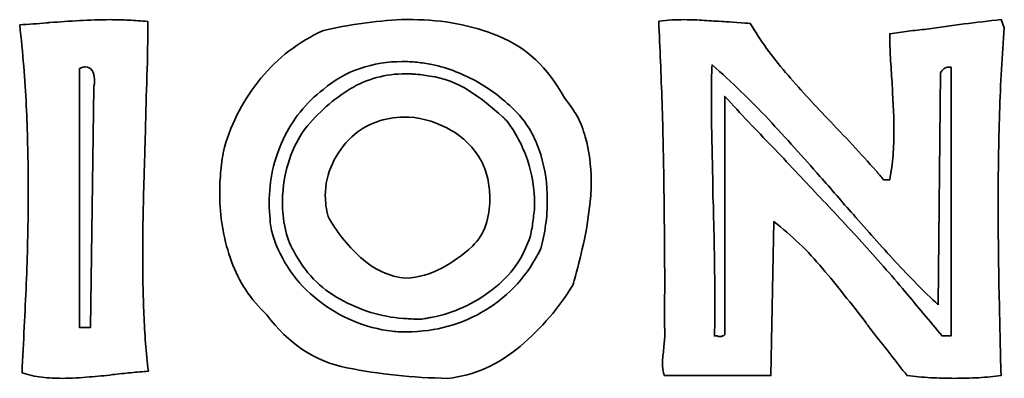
# Model space of a CAD drawing. Header units: centimetres. Extents: x -17 to 23.6, y -21.5 to 19.4.
# Tile 7 of 93: x 2.662 to 4.514, y -10.753 to -10.078. Entities that reach past the tile are written whole.
import ezdxf

# ---------------------------------------------------------------- set-up
doc = ezdxf.new("R2010")
doc.units = ezdxf.units.CM
doc.header["$MEASUREMENT"] = 0
doc.layers.add('Layer 1', color=7, linetype='Continuous')

msp = doc.modelspace()

# ---------------------------------------------------------------- linework, layer by layer
at = {"layer": 'Layer 1', "color": 36, "lineweight": 35}
for points, knots in [([(2.66224, -10.08731), (2.67049, -10.08678), (2.67889, -10.08621), (2.68746, -10.08554), (2.68746, -10.08554), (2.696, -10.08498), (2.70439, -10.08431), (2.71265, -10.08375), (2.71265, -10.08375), (2.71392, -10.08375), (2.71501, -10.0836), (2.71582, -10.08332), (2.71582, -10.08332), (2.71667, -10.08304), (2.71777, -10.0829), (2.719, -10.0829), (2.719, -10.0829), (2.7372, -10.08166), (2.75594, -10.08057), (2.77481, -10.07934), (2.77481, -10.07934), (2.79368, -10.0781), (2.81298, -10.07754), (2.83242, -10.07754), (2.83242, -10.07754), (2.84427, -10.07754), (2.85598, -10.07782), (2.86755, -10.07849), (2.86755, -10.07849), (2.87898, -10.07905), (2.89098, -10.07986), (2.9034, -10.08113), (2.9034, -10.08113), (2.9034, -10.1149), (2.90283, -10.14894), (2.9016, -10.18351), (2.9016, -10.18351), (2.9005, -10.21808), (2.89952, -10.25283), (2.89899, -10.28783), (2.89899, -10.28783), (2.89842, -10.30077), (2.89786, -10.31362), (2.89761, -10.32628), (2.89761, -10.32628), (2.89733, -10.33909), (2.89691, -10.35189), (2.89634, -10.36487), (2.89634, -10.36487), (2.89567, -10.39091), (2.89511, -10.41694), (2.89458, -10.44298), (2.89458, -10.44298), (2.89401, -10.46905), (2.89359, -10.49494), (2.89359, -10.52098), (2.89359, -10.52098), (2.89359, -10.5589), (2.89444, -10.59608), (2.89581, -10.63274), (2.89581, -10.63274), (2.89733, -10.66939), (2.90022, -10.70523), (2.90435, -10.74009), (2.90435, -10.74009), (2.89359, -10.74065), (2.88272, -10.74161), (2.8714, -10.74273), (2.8714, -10.74273), (2.86025, -10.74397), (2.84868, -10.74506), (2.83697, -10.7463), (2.83697, -10.7463), (2.82981, -10.74753), (2.8225, -10.74838), (2.8152, -10.74891), (2.8152, -10.74891), (2.80776, -10.74947), (2.8006, -10.75014), (2.7934, -10.75071), (2.7934, -10.75071), (2.78515, -10.75127), (2.77675, -10.75194), (2.76821, -10.75251), (2.76821, -10.75251), (2.75953, -10.75307), (2.7511, -10.75332), (2.74285, -10.75332), (2.74285, -10.75332), (2.7299, -10.75332), (2.71681, -10.75265), (2.70383, -10.75113), (2.70383, -10.75113), (2.69088, -10.74975), (2.6785, -10.74686), (2.66665, -10.74273), (2.66665, -10.74273), (2.66954, -10.68414), (2.67229, -10.62833), (2.67462, -10.57516), (2.67462, -10.57516), (2.67698, -10.52197), (2.67808, -10.46905), (2.67808, -10.41641), (2.67808, -10.41641), (2.67808, -10.41641), (2.67808, -10.38181), (2.67808, -10.38181), (2.67808, -10.38181), (2.67808, -10.3351), (2.67698, -10.28769), (2.67462, -10.23946), (2.67462, -10.23946), (2.67229, -10.19124), (2.66816, -10.14051), (2.66224, -10.08731)], [0, 0, 0, 0, 0.0333333, 0.0333333, 0.0333333, 0.0333333, 0.0666667, 0.0666667, 0.0666667, 0.0666667, 0.1, 0.1, 0.1, 0.1, 0.1333333, 0.1333333, 0.1333333, 0.1333333, 0.1666667, 0.1666667, 0.1666667, 0.1666667, 0.2, 0.2, 0.2, 0.2, 0.2333333, 0.2333333, 0.2333333, 0.2333333, 0.2666667, 0.2666667, 0.2666667, 0.2666667, 0.3, 0.3, 0.3, 0.3, 0.3333333, 0.3333333, 0.3333333, 0.3333333, 0.3666667, 0.3666667, 0.3666667, 0.3666667, 0.4, 0.4, 0.4, 0.4, 0.4333333, 0.4333333, 0.4333333, 0.4333333, 0.4666667, 0.4666667, 0.4666667, 0.4666667, 0.5, 0.5, 0.5, 0.5, 0.5333333, 0.5333333, 0.5333333, 0.5333333, 0.5666667, 0.5666667, 0.5666667, 0.5666667, 0.6, 0.6, 0.6, 0.6, 0.6333333, 0.6333333, 0.6333333, 0.6333333, 0.6666667, 0.6666667, 0.6666667, 0.6666667, 0.7, 0.7, 0.7, 0.7, 0.7333333, 0.7333333, 0.7333333, 0.7333333, 0.7666667, 0.7666667, 0.7666667, 0.7666667, 0.8, 0.8, 0.8, 0.8, 0.8333333, 0.8333333, 0.8333333, 0.8333333, 0.8666667, 0.8666667, 0.8666667, 0.8666667, 0.9, 0.9, 0.9, 0.9, 0.9333333, 0.9333333, 0.9333333, 0.9333333, 1, 1, 1, 1]), ([(3.23356, -10.09793), (3.25656, -10.09271), (3.28055, -10.08816), (3.30535, -10.0847), (3.30535, -10.0847), (3.33029, -10.08113), (3.35538, -10.07877), (3.38074, -10.07754), (3.38074, -10.07754), (3.38074, -10.07754), (3.40208, -10.07754), (3.40208, -10.07754), (3.40208, -10.07754), (3.45818, -10.07754), (3.51208, -10.08787), (3.56348, -10.10869), (3.56348, -10.10869), (3.61488, -10.12936), (3.65608, -10.16806), (3.68681, -10.22486), (3.68681, -10.22486), (3.70568, -10.24662), (3.71877, -10.271), (3.72622, -10.29802), (3.72622, -10.29802), (3.73366, -10.3249), (3.73722, -10.35246), (3.73722, -10.38085), (3.73722, -10.38085), (3.73722, -10.38855), (3.73708, -10.39613), (3.73683, -10.40357), (3.73683, -10.40357), (3.73655, -10.41088), (3.73585, -10.41846), (3.73461, -10.42619), (3.73461, -10.42619), (3.73228, -10.45099), (3.72826, -10.47565), (3.72262, -10.5002), (3.72262, -10.5002), (3.71711, -10.52472), (3.71133, -10.54758), (3.7054, -10.56896), (3.7054, -10.56896), (3.7047, -10.57061), (3.70431, -10.57227), (3.70403, -10.57375), (3.70403, -10.57375), (3.70374, -10.57527), (3.70332, -10.57654), (3.70279, -10.57778), (3.70279, -10.57778), (3.67729, -10.61979), (3.64423, -10.65824), (3.60341, -10.6931), (3.60341, -10.6931), (3.56263, -10.72799), (3.5173, -10.7481), (3.4677, -10.75332), (3.4677, -10.75332), (3.40141, -10.75222), (3.33816, -10.74549), (3.27794, -10.73349), (3.27794, -10.73349), (3.21758, -10.72136), (3.16727, -10.68802), (3.12716, -10.63358), (3.12716, -10.63358), (3.0963, -10.60466), (3.07425, -10.57114), (3.06063, -10.53297), (3.06063, -10.53297), (3.04698, -10.4948), (3.03967, -10.45568), (3.03844, -10.41543), (3.03844, -10.41543), (3.03844, -10.41543), (3.03844, -10.40661), (3.03844, -10.40661), (3.03844, -10.40661), (3.03844, -10.39119), (3.03925, -10.37616), (3.04063, -10.36142), (3.04063, -10.36142), (3.04214, -10.34653), (3.04437, -10.33207), (3.04726, -10.31788), (3.04726, -10.31788), (3.06144, -10.27005), (3.08444, -10.22666), (3.11602, -10.18806), (3.11602, -10.18806), (3.1477, -10.14933), (3.18685, -10.11931), (3.23356, -10.09793)], [0, 0, 0, 0, 0.04, 0.04, 0.04, 0.04, 0.08, 0.08, 0.08, 0.08, 0.12, 0.12, 0.12, 0.12, 0.16, 0.16, 0.16, 0.16, 0.2, 0.2, 0.2, 0.2, 0.24, 0.24, 0.24, 0.24, 0.28, 0.28, 0.28, 0.28, 0.32, 0.32, 0.32, 0.32, 0.36, 0.36, 0.36, 0.36, 0.4, 0.4, 0.4, 0.4, 0.44, 0.44, 0.44, 0.44, 0.48, 0.48, 0.48, 0.48, 0.52, 0.52, 0.52, 0.52, 0.56, 0.56, 0.56, 0.56, 0.6, 0.6, 0.6, 0.6, 0.64, 0.64, 0.64, 0.64, 0.68, 0.68, 0.68, 0.68, 0.72, 0.72, 0.72, 0.72, 0.76, 0.76, 0.76, 0.76, 0.8, 0.8, 0.8, 0.8, 0.84, 0.84, 0.84, 0.84, 0.88, 0.88, 0.88, 0.88, 0.92, 0.92, 0.92, 0.92, 1, 1, 1, 1]), ([(3.86443, -10.08029), (3.87269, -10.07905), (3.88098, -10.07838), (3.88923, -10.07796), (3.88923, -10.07796), (3.89749, -10.07768), (3.9055, -10.07754), (3.91308, -10.07754), (3.91308, -10.07754), (3.92561, -10.07754), (3.93788, -10.07796), (3.95002, -10.07891), (3.95002, -10.07891), (3.96198, -10.07976), (3.97439, -10.08057), (3.98681, -10.08113), (3.98681, -10.08113), (3.99507, -10.08166), (4.02812, -10.08403), (4.03641, -10.0847), (4.03641, -10.0847), (4.05529, -10.11655), (4.07748, -10.14728), (4.10298, -10.17688), (4.10298, -10.17688), (4.12831, -10.20651), (4.15463, -10.23548), (4.18193, -10.26384), (4.18193, -10.26384), (4.19777, -10.28038), (4.21347, -10.29693), (4.22892, -10.31347), (4.22892, -10.31347), (4.2442, -10.32998), (4.25895, -10.34625), (4.27316, -10.36223), (4.27316, -10.36223), (4.27563, -10.36526), (4.27796, -10.36801), (4.28032, -10.37066), (4.28032, -10.37066), (4.28265, -10.37341), (4.28502, -10.37616), (4.28734, -10.37906), (4.28734, -10.37906), (4.28734, -10.37906), (4.29892, -10.37906), (4.29892, -10.37906), (4.29892, -10.37906), (4.30195, -10.36375), (4.30403, -10.34833), (4.30512, -10.33302), (4.30512, -10.33302), (4.30636, -10.3176), (4.30692, -10.30229), (4.30692, -10.28687), (4.30692, -10.28687), (4.30692, -10.27156), (4.3065, -10.25625), (4.30555, -10.24126), (4.30555, -10.24126), (4.3047, -10.22609), (4.30403, -10.21092), (4.30332, -10.19551), (4.30332, -10.19551), (4.30223, -10.18019), (4.30114, -10.16478), (4.30029, -10.14947), (4.30029, -10.14947), (4.29934, -10.13405), (4.29892, -10.11902), (4.29892, -10.10414), (4.29892, -10.10414), (4.31077, -10.10248), (4.32248, -10.10082), (4.33391, -10.0993), (4.33391, -10.0993), (4.34552, -10.09779), (4.35723, -10.09655), (4.36894, -10.09532), (4.36894, -10.09532), (4.39208, -10.09172), (4.41523, -10.08858), (4.43865, -10.08554), (4.43865, -10.08554), (4.46193, -10.08265), (4.48522, -10.07986), (4.50825, -10.07754), (4.50825, -10.07754), (4.50825, -10.07754), (4.51446, -10.09271), (4.51446, -10.09271), (4.51446, -10.09271), (4.5103, -10.14411), (4.50727, -10.19769), (4.50564, -10.25364), (4.50564, -10.25364), (4.50384, -10.30945), (4.50286, -10.36583), (4.50286, -10.42259), (4.50286, -10.42259), (4.50286, -10.47939), (4.50356, -10.53548), (4.50466, -10.59115), (4.50466, -10.59115), (4.50589, -10.64667), (4.50702, -10.69903), (4.50825, -10.7481), (4.50825, -10.7481), (4.49517, -10.7499), (4.48123, -10.75113), (4.46606, -10.75208), (4.46606, -10.75208), (4.45107, -10.75293), (4.43576, -10.75332), (4.42048, -10.75332), (4.42048, -10.75332), (4.4056, -10.75332), (4.39071, -10.75293), (4.37568, -10.75208), (4.37568, -10.75208), (4.36051, -10.75113), (4.34591, -10.7499), (4.33172, -10.7481), (4.33172, -10.7481), (4.3211, -10.73501), (4.31077, -10.72206), (4.30071, -10.70897), (4.30071, -10.70897), (4.29066, -10.69599), (4.28061, -10.68304), (4.27055, -10.66996), (4.27055, -10.66996), (4.26766, -10.6665), (4.26463, -10.66279), (4.26173, -10.65895), (4.26173, -10.65895), (4.2587, -10.65507), (4.25605, -10.65136), (4.25372, -10.64791), (4.25372, -10.64791), (4.22712, -10.61291), (4.2, -10.57915), (4.17255, -10.54634), (4.17255, -10.54634), (4.145, -10.51343), (4.11441, -10.48408), (4.08079, -10.45801), (4.08079, -10.45801), (4.08079, -10.45801), (4.0754, -10.7481), (4.0754, -10.7481), (4.0754, -10.7481), (4.0754, -10.7481), (3.87505, -10.7481), (3.87505, -10.7481), (3.87505, -10.7481), (3.87378, -10.7445), (3.87297, -10.74079), (3.87227, -10.73695), (3.87227, -10.73695), (3.87174, -10.73307), (3.87145, -10.72908), (3.87145, -10.72495), (3.87145, -10.72495), (3.87145, -10.72026), (3.87174, -10.71557), (3.87227, -10.71088), (3.87227, -10.71088), (3.87297, -10.70605), (3.87354, -10.70139), (3.87406, -10.69656), (3.87406, -10.69656), (3.87406, -10.69656), (3.87406, -10.69215), (3.87406, -10.69215), (3.87406, -10.69215), (3.87477, -10.68802), (3.87516, -10.68389), (3.87544, -10.67973), (3.87544, -10.67973), (3.87572, -10.6756), (3.87586, -10.67147), (3.87586, -10.66735), (3.87586, -10.66735), (3.87586, -10.66735), (3.87586, -10.66114), (3.87586, -10.66114), (3.87586, -10.66114), (3.87586, -10.6599), (3.87572, -10.65895), (3.87544, -10.6581), (3.87544, -10.6581), (3.87516, -10.65715), (3.87505, -10.65606), (3.87505, -10.65493), (3.87505, -10.65493), (3.87558, -10.61235), (3.87572, -10.5691), (3.87544, -10.525), (3.87544, -10.525), (3.87516, -10.4809), (3.87477, -10.43709), (3.87406, -10.39324), (3.87406, -10.39324), (3.87354, -10.34007), (3.87227, -10.28716), (3.87064, -10.23449), (3.87064, -10.23449), (3.86884, -10.18199), (3.86676, -10.13045), (3.86443, -10.08029)], [0, 0, 0, 0, 0.0185185, 0.0185185, 0.0185185, 0.0185185, 0.037037, 0.037037, 0.037037, 0.037037, 0.0555556, 0.0555556, 0.0555556, 0.0555556, 0.0740741, 0.0740741, 0.0740741, 0.0740741, 0.0925926, 0.0925926, 0.0925926, 0.0925926, 0.1111111, 0.1111111, 0.1111111, 0.1111111, 0.1296296, 0.1296296, 0.1296296, 0.1296296, 0.1481481, 0.1481481, 0.1481481, 0.1481481, 0.1666667, 0.1666667, 0.1666667, 0.1666667, 0.1851852, 0.1851852, 0.1851852, 0.1851852, 0.2037037, 0.2037037, 0.2037037, 0.2037037, 0.2222222, 0.2222222, 0.2222222, 0.2222222, 0.2407407, 0.2407407, 0.2407407, 0.2407407, 0.2592593, 0.2592593, 0.2592593, 0.2592593, 0.2777778, 0.2777778, 0.2777778, 0.2777778, 0.2962963, 0.2962963, 0.2962963, 0.2962963, 0.3148148, 0.3148148, 0.3148148, 0.3148148, 0.3333333, 0.3333333, 0.3333333, 0.3333333, 0.3518519, 0.3518519, 0.3518519, 0.3518519, 0.3703704, 0.3703704, 0.3703704, 0.3703704, 0.3888889, 0.3888889, 0.3888889, 0.3888889, 0.4074074, 0.4074074, 0.4074074, 0.4074074, 0.4259259, 0.4259259, 0.4259259, 0.4259259, 0.4444444, 0.4444444, 0.4444444, 0.4444444, 0.462963, 0.462963, 0.462963, 0.462963, 0.4814815, 0.4814815, 0.4814815, 0.4814815, 0.5, 0.5, 0.5, 0.5, 0.5185185, 0.5185185, 0.5185185, 0.5185185, 0.537037, 0.537037, 0.537037, 0.537037, 0.5555556, 0.5555556, 0.5555556, 0.5555556, 0.5740741, 0.5740741, 0.5740741, 0.5740741, 0.5925926, 0.5925926, 0.5925926, 0.5925926, 0.6111111, 0.6111111, 0.6111111, 0.6111111, 0.6296296, 0.6296296, 0.6296296, 0.6296296, 0.6481481, 0.6481481, 0.6481481, 0.6481481, 0.6666667, 0.6666667, 0.6666667, 0.6666667, 0.6851852, 0.6851852, 0.6851852, 0.6851852, 0.7037037, 0.7037037, 0.7037037, 0.7037037, 0.7222222, 0.7222222, 0.7222222, 0.7222222, 0.7407407, 0.7407407, 0.7407407, 0.7407407, 0.7592593, 0.7592593, 0.7592593, 0.7592593, 0.7777778, 0.7777778, 0.7777778, 0.7777778, 0.7962963, 0.7962963, 0.7962963, 0.7962963, 0.8148148, 0.8148148, 0.8148148, 0.8148148, 0.8333333, 0.8333333, 0.8333333, 0.8333333, 0.8518519, 0.8518519, 0.8518519, 0.8518519, 0.8703704, 0.8703704, 0.8703704, 0.8703704, 0.8888889, 0.8888889, 0.8888889, 0.8888889, 0.9074074, 0.9074074, 0.9074074, 0.9074074, 0.9259259, 0.9259259, 0.9259259, 0.9259259, 0.9444444, 0.9444444, 0.9444444, 0.9444444, 0.962963, 0.962963, 0.962963, 0.962963, 1, 1, 1, 1]), ([(2.80141, -10.20447), (2.80197, -10.20267), (2.80236, -10.20073), (2.80278, -10.19868), (2.80278, -10.19868), (2.80307, -10.1966), (2.80321, -10.19441), (2.80321, -10.19205), (2.80321, -10.19205), (2.80321, -10.19205), (2.80321, -10.1893), (2.80321, -10.1893), (2.80321, -10.1893), (2.80264, -10.18337), (2.80099, -10.17815), (2.79837, -10.17332), (2.79837, -10.17332), (2.79562, -10.16862), (2.79135, -10.1663), (2.78543, -10.1663), (2.78543, -10.1663), (2.78433, -10.1663), (2.78282, -10.16658), (2.78102, -10.16711), (2.78102, -10.16711), (2.77922, -10.16781), (2.77717, -10.16862), (2.77481, -10.16986), (2.77481, -10.16986), (2.77481, -10.16986), (2.77481, -10.65757), (2.77481, -10.65757), (2.77481, -10.65757), (2.77481, -10.65757), (2.7952, -10.65757), (2.7952, -10.65757), (2.7952, -10.65757), (2.7952, -10.65757), (2.80141, -10.20447), (2.80141, -10.20447)], [0, 0, 0, 0, 0.0909091, 0.0909091, 0.0909091, 0.0909091, 0.1818182, 0.1818182, 0.1818182, 0.1818182, 0.2727273, 0.2727273, 0.2727273, 0.2727273, 0.3636364, 0.3636364, 0.3636364, 0.3636364, 0.4545455, 0.4545455, 0.4545455, 0.4545455, 0.5454545, 0.5454545, 0.5454545, 0.5454545, 0.6363636, 0.6363636, 0.6363636, 0.6363636, 0.7272727, 0.7272727, 0.7272727, 0.7272727, 0.8181818, 0.8181818, 0.8181818, 0.8181818, 1, 1, 1, 1]), ([(3.60246, -10.25766), (3.57823, -10.23216), (3.55258, -10.21163), (3.52531, -10.19593), (3.52531, -10.19593), (3.49814, -10.18034), (3.46893, -10.16891), (3.4375, -10.16189), (3.4375, -10.16189), (3.42815, -10.16009), (3.41877, -10.15871), (3.40967, -10.15786), (3.40967, -10.15786), (3.40043, -10.15691), (3.39108, -10.15649), (3.38169, -10.15649), (3.38169, -10.15649), (3.35442, -10.15649), (3.32811, -10.16076), (3.30274, -10.16933), (3.30274, -10.16933), (3.27738, -10.17801), (3.25423, -10.1911), (3.23356, -10.20888), (3.23356, -10.20888), (3.20051, -10.23424), (3.17514, -10.26578), (3.15778, -10.30328), (3.15778, -10.30328), (3.14025, -10.34089), (3.13157, -10.38057), (3.13157, -10.42259), (3.13157, -10.42259), (3.13157, -10.42728), (3.13171, -10.43211), (3.132, -10.43719), (3.132, -10.43719), (3.13228, -10.44217), (3.1327, -10.44714), (3.13337, -10.4518), (3.13337, -10.4518), (3.13337, -10.4572), (3.1338, -10.46228), (3.13461, -10.46739), (3.13461, -10.46739), (3.1356, -10.47237), (3.13655, -10.4773), (3.13778, -10.482), (3.13778, -10.482), (3.15376, -10.5323), (3.18244, -10.57365), (3.22379, -10.60614), (3.22379, -10.60614), (3.26514, -10.63866), (3.31156, -10.65824), (3.3631, -10.66474), (3.3631, -10.66474), (3.36779, -10.66526), (3.37245, -10.66555), (3.37714, -10.66555), (3.37714, -10.66555), (3.37714, -10.66555), (3.39051, -10.66555), (3.39051, -10.66555), (3.39051, -10.66555), (3.44495, -10.66555), (3.49444, -10.65189), (3.53907, -10.62434), (3.53907, -10.62434), (3.58373, -10.59679), (3.61816, -10.55862), (3.64243, -10.50955), (3.64243, -10.50955), (3.64656, -10.49466), (3.64959, -10.47967), (3.65167, -10.46422), (3.65167, -10.46422), (3.65386, -10.44891), (3.65481, -10.43321), (3.65481, -10.41723), (3.65481, -10.41723), (3.65481, -10.38773), (3.65069, -10.35919), (3.64243, -10.33164), (3.64243, -10.33164), (3.63414, -10.30423), (3.62081, -10.27943), (3.60246, -10.25766)], [0, 0, 0, 0, 0.0434783, 0.0434783, 0.0434783, 0.0434783, 0.0869565, 0.0869565, 0.0869565, 0.0869565, 0.1304348, 0.1304348, 0.1304348, 0.1304348, 0.173913, 0.173913, 0.173913, 0.173913, 0.2173913, 0.2173913, 0.2173913, 0.2173913, 0.2608696, 0.2608696, 0.2608696, 0.2608696, 0.3043478, 0.3043478, 0.3043478, 0.3043478, 0.3478261, 0.3478261, 0.3478261, 0.3478261, 0.3913043, 0.3913043, 0.3913043, 0.3913043, 0.4347826, 0.4347826, 0.4347826, 0.4347826, 0.4782609, 0.4782609, 0.4782609, 0.4782609, 0.5217391, 0.5217391, 0.5217391, 0.5217391, 0.5652174, 0.5652174, 0.5652174, 0.5652174, 0.6086957, 0.6086957, 0.6086957, 0.6086957, 0.6521739, 0.6521739, 0.6521739, 0.6521739, 0.6956522, 0.6956522, 0.6956522, 0.6956522, 0.7391304, 0.7391304, 0.7391304, 0.7391304, 0.7826087, 0.7826087, 0.7826087, 0.7826087, 0.826087, 0.826087, 0.826087, 0.826087, 0.8695652, 0.8695652, 0.8695652, 0.8695652, 0.9130435, 0.9130435, 0.9130435, 0.9130435, 1, 1, 1, 1]), ([(4.39028, -10.61496), (4.36245, -10.58906), (4.33543, -10.56165), (4.30911, -10.53297), (4.30911, -10.53297), (4.28279, -10.50433), (4.25662, -10.47483), (4.23058, -10.44478), (4.23058, -10.44478), (4.21996, -10.43292), (4.20949, -10.42093), (4.19915, -10.40883), (4.19915, -10.40883), (4.18881, -10.39669), (4.17834, -10.3847), (4.16761, -10.37285), (4.16761, -10.37285), (4.13632, -10.3369), (4.10393, -10.30092), (4.0706, -10.26507), (4.0706, -10.26507), (4.03708, -10.22941), (4.00181, -10.19522), (3.96462, -10.1627), (3.96462, -10.1627), (3.96406, -10.17579), (3.96364, -10.18887), (3.96364, -10.20224), (3.96364, -10.20224), (3.96364, -10.20224), (3.96364, -10.2425), (3.96364, -10.2425), (3.96364, -10.2425), (3.96364, -10.26744), (3.96406, -10.29238), (3.96462, -10.31746), (3.96462, -10.31746), (3.96515, -10.34254), (3.96572, -10.36791), (3.96639, -10.39324), (3.96639, -10.39324), (3.96639, -10.39324), (3.96639, -10.40978), (3.96639, -10.40978), (3.96639, -10.40978), (3.96639, -10.41529), (3.96667, -10.42107), (3.96723, -10.427), (3.96723, -10.427), (3.9678, -10.45773), (3.96847, -10.48835), (3.96903, -10.51879), (3.96903, -10.51879), (3.96956, -10.54924), (3.96984, -10.57929), (3.96984, -10.60878), (3.96984, -10.60878), (3.96984, -10.60878), (3.96984, -10.6417), (3.96984, -10.6417), (3.96984, -10.6417), (3.96984, -10.65232), (3.96956, -10.66294), (3.96903, -10.67355), (3.96903, -10.67355), (3.96903, -10.67355), (3.97439, -10.67355), (3.97439, -10.67355), (3.97439, -10.67355), (3.97549, -10.67408), (3.97662, -10.67451), (3.97743, -10.67451), (3.97743, -10.67451), (3.97743, -10.67451), (3.97962, -10.67451), (3.97962, -10.67451), (3.97962, -10.67451), (3.98142, -10.67451), (3.98321, -10.67408), (3.98501, -10.67355), (3.98501, -10.67355), (3.98681, -10.67299), (3.98791, -10.67176), (3.98844, -10.66996), (3.98844, -10.66996), (3.98844, -10.66996), (3.98844, -10.2221), (3.98844, -10.2221), (3.98844, -10.2221), (4.01863, -10.25463), (4.04841, -10.28617), (4.07762, -10.31661), (4.07762, -10.31661), (4.10697, -10.34709), (4.13547, -10.3774), (4.1632, -10.40745), (4.1632, -10.40745), (4.19156, -10.43709), (4.2194, -10.46697), (4.24656, -10.49702), (4.24656, -10.49702), (4.27383, -10.52719), (4.301, -10.5582), (4.32813, -10.59016), (4.32813, -10.59016), (4.33945, -10.60381), (4.35088, -10.6176), (4.36231, -10.6315), (4.36231, -10.6315), (4.37388, -10.6453), (4.38545, -10.65934), (4.39745, -10.67355), (4.39745, -10.67355), (4.39745, -10.67355), (4.41427, -10.67355), (4.41427, -10.67355), (4.41427, -10.67355), (4.41427, -10.67355), (4.41427, -10.16711), (4.41427, -10.16711), (4.41427, -10.16711), (4.41427, -10.16711), (4.41068, -10.16711), (4.41068, -10.16711), (4.41068, -10.16711), (4.40655, -10.16711), (4.40309, -10.1682), (4.40048, -10.17028), (4.40048, -10.17028), (4.39787, -10.17236), (4.39593, -10.17483), (4.39469, -10.17773), (4.39469, -10.17773), (4.39469, -10.17773), (4.39028, -10.61496), (4.39028, -10.61496)], [0, 0, 0, 0, 0.0285714, 0.0285714, 0.0285714, 0.0285714, 0.0571429, 0.0571429, 0.0571429, 0.0571429, 0.0857143, 0.0857143, 0.0857143, 0.0857143, 0.1142857, 0.1142857, 0.1142857, 0.1142857, 0.1428571, 0.1428571, 0.1428571, 0.1428571, 0.1714286, 0.1714286, 0.1714286, 0.1714286, 0.2, 0.2, 0.2, 0.2, 0.2285714, 0.2285714, 0.2285714, 0.2285714, 0.2571429, 0.2571429, 0.2571429, 0.2571429, 0.2857143, 0.2857143, 0.2857143, 0.2857143, 0.3142857, 0.3142857, 0.3142857, 0.3142857, 0.3428571, 0.3428571, 0.3428571, 0.3428571, 0.3714286, 0.3714286, 0.3714286, 0.3714286, 0.4, 0.4, 0.4, 0.4, 0.4285714, 0.4285714, 0.4285714, 0.4285714, 0.4571429, 0.4571429, 0.4571429, 0.4571429, 0.4857143, 0.4857143, 0.4857143, 0.4857143, 0.5142857, 0.5142857, 0.5142857, 0.5142857, 0.5428571, 0.5428571, 0.5428571, 0.5428571, 0.5714286, 0.5714286, 0.5714286, 0.5714286, 0.6, 0.6, 0.6, 0.6, 0.6285714, 0.6285714, 0.6285714, 0.6285714, 0.6571429, 0.6571429, 0.6571429, 0.6571429, 0.6857143, 0.6857143, 0.6857143, 0.6857143, 0.7142857, 0.7142857, 0.7142857, 0.7142857, 0.7428571, 0.7428571, 0.7428571, 0.7428571, 0.7714286, 0.7714286, 0.7714286, 0.7714286, 0.8, 0.8, 0.8, 0.8, 0.8285714, 0.8285714, 0.8285714, 0.8285714, 0.8571429, 0.8571429, 0.8571429, 0.8571429, 0.8857143, 0.8857143, 0.8857143, 0.8857143, 0.9142857, 0.9142857, 0.9142857, 0.9142857, 0.9428571, 0.9428571, 0.9428571, 0.9428571, 1, 1, 1, 1]), ([(3.43394, -10.18393), (3.45997, -10.1875), (3.48449, -10.19674), (3.50767, -10.21149), (3.50767, -10.21149), (3.53067, -10.22623), (3.55134, -10.2425), (3.56965, -10.26028), (3.56965, -10.26028), (3.57145, -10.26151), (3.57311, -10.26274), (3.57463, -10.26426), (3.57463, -10.26426), (3.576, -10.26578), (3.57738, -10.26701), (3.57847, -10.26825), (3.57847, -10.26825), (3.59516, -10.29016), (3.60796, -10.31471), (3.61721, -10.34184), (3.61721, -10.34184), (3.62631, -10.369), (3.63086, -10.39684), (3.63086, -10.42523), (3.63086, -10.42523), (3.63086, -10.43003), (3.63058, -10.43487), (3.63001, -10.43984), (3.63001, -10.43984), (3.62934, -10.44492), (3.62878, -10.44975), (3.62821, -10.45444), (3.62821, -10.45444), (3.62768, -10.45981), (3.62684, -10.46503), (3.62603, -10.47), (3.62603, -10.47), (3.62507, -10.47512), (3.62409, -10.47991), (3.62285, -10.48461), (3.62285, -10.48461), (3.61047, -10.52539), (3.58662, -10.55929), (3.55148, -10.58617), (3.55148, -10.58617), (3.51635, -10.61305), (3.47857, -10.63041), (3.43849, -10.63814), (3.43849, -10.63814), (3.43546, -10.63866), (3.43242, -10.63923), (3.42911, -10.63979), (3.42911, -10.63979), (3.42593, -10.64046), (3.42247, -10.64103), (3.41891, -10.6417), (3.41891, -10.6417), (3.41891, -10.6417), (3.40914, -10.6417), (3.40914, -10.6417), (3.40914, -10.6417), (3.40498, -10.6417), (3.40071, -10.64142), (3.3963, -10.64117), (3.3963, -10.64117), (3.39189, -10.64089), (3.38762, -10.64075), (3.38349, -10.64075), (3.38349, -10.64075), (3.34201, -10.63715), (3.3026, -10.62505), (3.26499, -10.60437), (3.26499, -10.60437), (3.22749, -10.5837), (3.19842, -10.5535), (3.17775, -10.51396), (3.17775, -10.51396), (3.17003, -10.50031), (3.16452, -10.4857), (3.16135, -10.47), (3.16135, -10.47), (3.15803, -10.4543), (3.15641, -10.43818), (3.15641, -10.42164), (3.15641, -10.42164), (3.15641, -10.42164), (3.15641, -10.41419), (3.15641, -10.41419), (3.15641, -10.41419), (3.15641, -10.41144), (3.15666, -10.40869), (3.15736, -10.40566), (3.15736, -10.40566), (3.15846, -10.38389), (3.16258, -10.36223), (3.1696, -10.34103), (3.1696, -10.34103), (3.1768, -10.31965), (3.18629, -10.30077), (3.19814, -10.28423), (3.19814, -10.28423), (3.22404, -10.25227), (3.25272, -10.2269), (3.28415, -10.20789), (3.28415, -10.20789), (3.31541, -10.18901), (3.3503, -10.17952), (3.38871, -10.17952), (3.38871, -10.17952), (3.38871, -10.17952), (3.3963, -10.17952), (3.3963, -10.17952), (3.3963, -10.17952), (3.39891, -10.17952), (3.40141, -10.17981), (3.40388, -10.18048), (3.40388, -10.18048), (3.40857, -10.18048), (3.41341, -10.18076), (3.41849, -10.18132), (3.41849, -10.18132), (3.42346, -10.18199), (3.42868, -10.18281), (3.43394, -10.18393)], [0, 0, 0, 0, 0.03125, 0.03125, 0.03125, 0.03125, 0.0625, 0.0625, 0.0625, 0.0625, 0.09375, 0.09375, 0.09375, 0.09375, 0.125, 0.125, 0.125, 0.125, 0.15625, 0.15625, 0.15625, 0.15625, 0.1875, 0.1875, 0.1875, 0.1875, 0.21875, 0.21875, 0.21875, 0.21875, 0.25, 0.25, 0.25, 0.25, 0.28125, 0.28125, 0.28125, 0.28125, 0.3125, 0.3125, 0.3125, 0.3125, 0.34375, 0.34375, 0.34375, 0.34375, 0.375, 0.375, 0.375, 0.375, 0.40625, 0.40625, 0.40625, 0.40625, 0.4375, 0.4375, 0.4375, 0.4375, 0.46875, 0.46875, 0.46875, 0.46875, 0.5, 0.5, 0.5, 0.5, 0.53125, 0.53125, 0.53125, 0.53125, 0.5625, 0.5625, 0.5625, 0.5625, 0.59375, 0.59375, 0.59375, 0.59375, 0.625, 0.625, 0.625, 0.625, 0.65625, 0.65625, 0.65625, 0.65625, 0.6875, 0.6875, 0.6875, 0.6875, 0.71875, 0.71875, 0.71875, 0.71875, 0.75, 0.75, 0.75, 0.75, 0.78125, 0.78125, 0.78125, 0.78125, 0.8125, 0.8125, 0.8125, 0.8125, 0.84375, 0.84375, 0.84375, 0.84375, 0.875, 0.875, 0.875, 0.875, 0.90625, 0.90625, 0.90625, 0.90625, 0.9375, 0.9375, 0.9375, 0.9375, 1, 1, 1, 1]), ([(3.53328, -10.34889), (3.52033, -10.32296), (3.5009, -10.30229), (3.47528, -10.28687), (3.47528, -10.28687), (3.4495, -10.27156), (3.42247, -10.26289), (3.39411, -10.26123), (3.39411, -10.26123), (3.39411, -10.26123), (3.38529, -10.26123), (3.38529, -10.26123), (3.38529, -10.26123), (3.36681, -10.26123), (3.34931, -10.26426), (3.33252, -10.27047), (3.33252, -10.27047), (3.31555, -10.27668), (3.30041, -10.28603), (3.28676, -10.29845), (3.28676, -10.29845), (3.27131, -10.31319), (3.25931, -10.32998), (3.25039, -10.34889), (3.25039, -10.34889), (3.24157, -10.36791), (3.23716, -10.38802), (3.23716, -10.40922), (3.23716, -10.40922), (3.23716, -10.41514), (3.23755, -10.42149), (3.23839, -10.42827), (3.23839, -10.42827), (3.23935, -10.43515), (3.24072, -10.44174), (3.24238, -10.44824), (3.24238, -10.44824), (3.25727, -10.47607), (3.27766, -10.50182), (3.30355, -10.52539), (3.30355, -10.52539), (3.32962, -10.54909), (3.35799, -10.56204), (3.38871, -10.56441), (3.38871, -10.56441), (3.41298, -10.56331), (3.43546, -10.5571), (3.45613, -10.54581), (3.45613, -10.54581), (3.4768, -10.53463), (3.49606, -10.52073), (3.51384, -10.50419), (3.51384, -10.50419), (3.52556, -10.4929), (3.53413, -10.47967), (3.53907, -10.46422), (3.53907, -10.46422), (3.54418, -10.44891), (3.54665, -10.43292), (3.54665, -10.41641), (3.54665, -10.41641), (3.54665, -10.40456), (3.54556, -10.39285), (3.54348, -10.38124), (3.54348, -10.38124), (3.54143, -10.36981), (3.53811, -10.35895), (3.53328, -10.34889)], [0, 0, 0, 0, 0.0555556, 0.0555556, 0.0555556, 0.0555556, 0.1111111, 0.1111111, 0.1111111, 0.1111111, 0.1666667, 0.1666667, 0.1666667, 0.1666667, 0.2222222, 0.2222222, 0.2222222, 0.2222222, 0.2777778, 0.2777778, 0.2777778, 0.2777778, 0.3333333, 0.3333333, 0.3333333, 0.3333333, 0.3888889, 0.3888889, 0.3888889, 0.3888889, 0.4444444, 0.4444444, 0.4444444, 0.4444444, 0.5, 0.5, 0.5, 0.5, 0.5555556, 0.5555556, 0.5555556, 0.5555556, 0.6111111, 0.6111111, 0.6111111, 0.6111111, 0.6666667, 0.6666667, 0.6666667, 0.6666667, 0.7222222, 0.7222222, 0.7222222, 0.7222222, 0.7777778, 0.7777778, 0.7777778, 0.7777778, 0.8333333, 0.8333333, 0.8333333, 0.8333333, 0.8888889, 0.8888889, 0.8888889, 0.8888889, 1, 1, 1, 1])]:
    msp.add_open_spline(points, degree=3, knots=knots, dxfattribs=at)

doc.saveas('drawing.dxf')
